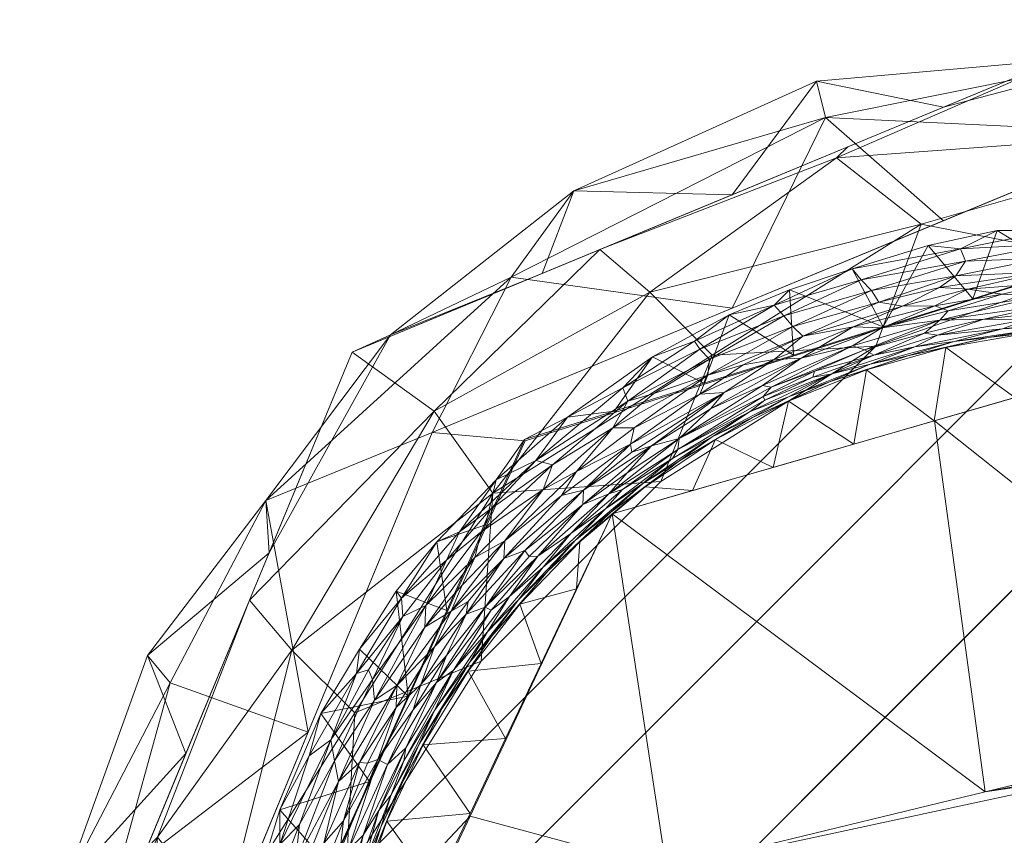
# Model space of a CAD drawing. Header units: millimetres. Extents: x -300 to 300, y 0 to 450.
# Tile 100 of 256: x -300 to -283, y 436 to 450. Entities that reach past the tile are written whole.
import ezdxf

# ---------------------------------------------------------------- set-up
doc = ezdxf.new("R2010")
doc.units = ezdxf.units.MM
doc.layers.add('A-GENM', color=13, linetype='Continuous')

# ---------------------------------------------------------------- blocks, each defined once
blk = doc.blocks.new('MODEL_CCAS0420-1080410R0 - MODEL_CCAS0420-1080410R0-453240-Preview')
at = {"layer": 'A-GENM', "lineweight": 9}
mesh = blk.add_polyface(dxfattribs=at)
corners = [(-296.159, -20, -110), (-295.657, -15.55, -110), (-294.177, -11.323, -110), (-291.793, -7.531, -110), (-288.625, -4.364, -110), (-284.831, -1.981, -110), (-280.602, -0.502, -110), (-276.147, 0, -110), (276.147, 0, -110), (280.596, -0.501, -110), (284.825, -1.978, -110), (288.619, -4.359, -110), (291.788, -7.525, -110), (294.174, -11.316, -110), (295.656, -15.545, -110), (296.159, -20, -110), (296.159, -426.171, -110), (295.658, -430.617, -110), (294.182, -434.842, -110), (291.802, -438.632, -110), (288.638, -441.797, -110), (284.848, -444.179, -110), (280.622, -445.657, -110), (276.171, -446.159, -110), (-276.171, -446.159, -110), (-280.617, -445.658, -110), (-284.842, -444.182, -110), (-288.632, -441.802, -110), (-291.797, -438.638, -110), (-294.179, -434.848, -110), (-295.657, -430.622, -110), (-296.159, -426.171, -110)]
mesh.append_faces([[corners[k] for k in face] for face in [(15, 12, 13, 14)]], dxfattribs={"vtx0": -1})
mesh.append_faces([[corners[k] for k in face] for face in [(16, 8, 15)]], dxfattribs={"vtx0": -1, "vtx1": -1})
mesh.append_faces([[corners[k] for k in face] for face in [(24, 31, 7, 8)]], dxfattribs={"vtx0": -1, "vtx1": -1, "vtx3": -1})
mesh.append_faces([[corners[k] for k in face] for face in [(31, 24, 25, 30), (18, 21, 22, 17), (17, 22, 23, 16)]], dxfattribs={"vtx0": -1, "vtx2": -1})
mesh.append_faces([[corners[k] for k in face] for face in [(0, 3, 4, 5), (0, 5, 6, 7)]], dxfattribs={"vtx0": -1, "vtx3": -1})
mesh.append_faces([[corners[k] for k in face] for face in [(28, 29, 27)]], dxfattribs={"vtx1": -1})
mesh.append_faces([[corners[k] for k in face] for face in [(25, 26, 30), (11, 12, 15, 10), (9, 10, 15, 8), (31, 0, 7)]], dxfattribs={"vtx1": -1, "vtx2": -1})
mesh.append_faces([[corners[k] for k in face] for face in [(23, 24, 8, 16)]], dxfattribs={"vtx1": -1, "vtx2": -1, "vtx3": -1})
mesh.append_faces([[corners[k] for k in face] for face in [(26, 27, 29, 30)]], dxfattribs={"vtx1": -1, "vtx3": -1})
mesh.append_faces([[corners[k] for k in face] for face in [(19, 20, 21, 18)]], dxfattribs={"vtx2": -1})
mesh.append_faces([[corners[k] for k in face] for face in [(0, 1, 2, 3)]], dxfattribs={"vtx3": -1})
mesh = blk.add_polyface(dxfattribs=at)
corners = [(-279.918, -2), (-292.651, -7.27), (-297.929, -20), (-297.929, -224.97), (-297.929, -429.94), (-292.661, -442.661), (-279.94, -447.929), (0, -447.929), (279.94, -447.929), (292.661, -442.661), (297.929, -429.94), (297.929, -224.97), (297.929, -20), (292.651, -7.27), (279.918, -2), (0, -2), (0, -3.5), (13.257, -3.5), (26.515, -3.5), (39.772, -3.5), (53.029, -3.5), (66.287, -3.5), (79.544, -3.5), (92.801, -3.5), (106.059, -3.5), (119.316, -3.5), (132.573, -3.5), (145.831, -3.5), (159.088, -3.5), (172.345, -3.5), (185.603, -3.5), (198.86, -3.5), (212.117, -3.5), (225.375, -3.5), (238.632, -3.5), (251.889, -3.5), (265.147, -3.5), (278.404, -3.5), (291.028, -7.487), (296.497, -19.511), (296.5, -32.769), (296.5, -46.026), (296.5, -59.283), (296.5, -72.541), (296.5, -85.798), (296.5, -99.055), (296.5, -112.313), (296.5, -125.57), (296.5, -138.827), (296.5, -152.085), (296.5, -165.342), (296.5, -178.599), (296.5, -191.857), (296.5, -205.114), (296.5, -218.371), (296.5, -231.629), (296.5, -244.886), (296.5, -258.143), (296.499, -271.401), (296.499, -284.658), (296.499, -297.915), (296.499, -311.173), (296.499, -324.43), (296.499, -337.687), (296.5, -350.945), (296.5, -364.202), (296.5, -377.459), (296.5, -390.717), (296.5, -403.974), (296.5, -417.231), (296.497, -430.489), (291.028, -442.513), (278.404, -446.5), (265.147, -446.5), (251.889, -446.5), (238.632, -446.5), (225.375, -446.5), (212.117, -446.5), (198.86, -446.5), (185.603, -446.5), (172.345, -446.5), (159.088, -446.5), (145.831, -446.5), (132.573, -446.5), (119.316, -446.5), (106.059, -446.5), (92.801, -446.5), (79.544, -446.5), (66.287, -446.5), (53.029, -446.5), (39.772, -446.5), (26.515, -446.5), (13.257, -446.5), (0, -446.5), (-12.926, -446.5), (-25.852, -446.5), (-38.777, -446.5), (-51.703, -446.5), (-64.629, -446.5), (-77.555, -446.5), (-90.48, -446.5), (-103.406, -446.5), (-116.332, -446.5), (-129.258, -446.5), (-142.183, -446.5), (-155.109, -446.5), (-168.035, -446.5), (-180.961, -446.5), (-193.887, -446.5), (-206.812, -446.5), (-219.738, -446.5), (-232.664, -446.5), (-245.59, -446.5), (-258.515, -446.5), (-271.441, -446.5), (-284.356, -445.968), (-294.544, -438.124), (-296.5, -425.35), (-296.5, -412.424), (-296.5, -399.498), (-296.5, -386.572), (-296.5, -373.646), (-296.5, -360.721), (-296.5, -347.795), (-296.499, -334.869), (-296.499, -321.943), (-296.499, -309.018), (-296.499, -296.092), (-296.499, -283.166), (-296.499, -270.24), (-296.5, -257.315), (-296.5, -244.389), (-296.5, -231.463), (-296.5, -218.537), (-296.5, -205.611), (-296.5, -192.686), (-296.5, -179.76), (-296.5, -166.834), (-296.5, -153.908), (-296.5, -140.983), (-296.5, -128.057), (-296.5, -115.131), (-296.5, -102.205), (-296.5, -89.28), (-296.5, -76.354), (-296.5, -63.428), (-296.5, -50.502), (-296.5, -37.576), (-296.5, -24.651), (-294.544, -11.876), (-284.356, -4.032), (-271.441, -3.5), (-258.515, -3.5), (-245.59, -3.5), (-232.664, -3.5), (-219.738, -3.5), (-206.812, -3.5), (-193.887, -3.5), (-180.961, -3.5), (-168.035, -3.5), (-155.109, -3.5), (-142.183, -3.5), (-129.258, -3.5), (-116.332, -3.5), (-103.406, -3.5), (-90.48, -3.5), (-77.555, -3.5), (-64.629, -3.5), (-51.703, -3.5), (-38.777, -3.5), (-25.852, -3.5), (-12.926, -3.5), (-294.538, -438.129), (-294.547, -438.108)]
mesh.append_faces([[corners[k] for k in face] for face in [(116, 172, 173)]])
mesh.append_faces([[corners[k] for k in face] for face in [(118, 4, 117), (6, 115, 5), (115, 6, 114), (7, 104, 6), (1, 150, 0), (151, 0, 150)]], dxfattribs={"vtx0": -1, "vtx1": -1})
mesh.append_faces([[corners[k] for k in face] for face in [(4, 124, 125), (7, 99, 100), (2, 148, 149), (149, 1, 2), (2, 141, 142), (0, 151, 152), (0, 160, 161, 15), (15, 165, 166), (15, 170, 171), (8, 81, 82, 7), (8, 72, 73), (11, 61, 62, 10), (12, 46, 47, 11), (38, 13, 14, 37), (13, 38, 39, 12)]], dxfattribs={"vtx0": -1, "vtx2": -1})
mesh.append_faces([[corners[k] for k in face] for face in [(4, 118, 119, 120), (4, 120, 121, 122), (3, 128, 129, 130), (3, 130, 131, 132), (3, 138, 139, 140), (0, 154, 155, 156), (0, 156, 157, 158), (15, 161, 162, 163), (15, 163, 164, 165), (8, 73, 74, 75), (7, 86, 87, 88), (7, 83, 84, 85), (10, 68, 69, 70), (11, 55, 56, 57), (14, 28, 29, 30), (14, 32, 33, 34), (15, 19, 20, 21), (12, 44, 45, 46), (11, 49, 50, 51), (11, 47, 48, 49), (12, 39, 40, 41)]], dxfattribs={"vtx0": -1, "vtx3": -1})
mesh.append_faces([[corners[k] for k in face] for face in [(123, 124, 4, 122), (127, 128, 3, 126), (113, 114, 6, 112), (111, 112, 6, 110), (109, 110, 6, 108), (107, 108, 6, 106), (96, 97, 7, 95), (105, 106, 6, 104), (103, 104, 7, 102), (101, 102, 7, 100), (98, 99, 7, 97), (94, 95, 7, 93), (135, 136, 3, 134), (137, 138, 3, 136), (133, 134, 3, 132), (145, 146, 2, 144), (147, 148, 2, 146), (143, 144, 2, 142), (149, 150, 1), (153, 154, 0, 152), (159, 160, 0, 158), (169, 170, 15, 168), (167, 168, 15, 166), (78, 79, 8, 77), (80, 81, 8, 79), (76, 77, 8, 75), (91, 92, 7, 90), (89, 90, 7, 88), (85, 86, 7), (82, 83, 7), (67, 68, 10, 66), (65, 66, 10, 64), (60, 61, 11, 59), (58, 59, 11, 57), (63, 64, 10, 62), (54, 55, 11, 53), (26, 27, 15, 25), (31, 32, 14, 30), (16, 17, 15, 171), (18, 19, 15, 17), (24, 25, 15, 23), (22, 23, 15, 21), (34, 35, 14), (52, 53, 11, 51), (36, 37, 14, 35), (42, 43, 12, 41), (43, 44, 12), (92, 93, 7)]], dxfattribs={"vtx1": -1, "vtx2": -1})
mesh.append_faces([[corners[k] for k in face] for face in [(3, 4, 125, 126), (2, 3, 140, 141), (71, 72, 8, 9), (70, 71, 9, 10), (27, 28, 14, 15)]], dxfattribs={"vtx1": -1, "vtx3": -1})
mesh.append_faces([[corners[k] for k in face] for face in [(4, 173, 117), (115, 172, 5)]], dxfattribs={"vtx2": -1})
mesh = blk.add_polyface(dxfattribs=at)
corners = [(294.369, -401.702, -5.002), (294.5, -406.398, -2), (294.5, -400.351, -2), (294.5, -394.305, -2), (294.412, -395.321, -5.001), (294.5, -357.46, -5), (294.5, -358.025, -2), (294.5, -351.978, -2), (294.5, -351.185, -5), (294.5, -382.559, -5), (294.5, -388.258, -2), (294.5, -382.211, -2), (294.5, -376.284, -5), (294.5, -370.009, -5), (294.5, -376.165, -2), (294.5, -370.118, -2), (294.456, -388.94, -5.001), (294.325, -408.083, -5.002), (294.5, -338.636, -5), (294.5, -344.911, -5), (294.5, -339.885, -2), (294.5, -333.839, -2), (294.5, -345.932, -2), (294.195, -427.227, -5.003), (294.499, -430.587, -2), (294.499, -424.539, -2), (294.5, -363.735, -5), (294.5, -364.072, -2), (288.537, -434.969, -4.99), (291.997, -435.907, -2), (294.151, -433.608, -5.004), (294.5, -327.792, -2), (294.5, -326.133, -5), (294.5, -332.361, -5), (294.238, -420.845, -5.003), (294.5, -321.745, -2), (294.5, -319.904, -5), (294.5, -412.444, -2), (294.282, -414.464, -5.002), (294.5, -418.491, -2), (289.496, -441.227, -2), (282.922, -436.331, -4.976)]
mesh.append_faces([[corners[k] for k in face] for face in [(22, 8, 7), (6, 26, 27), (28, 29, 30), (13, 27, 26), (39, 34, 25), (29, 28, 40), (24, 30, 29)]], dxfattribs={"vtx0": -1, "vtx1": -1})
mesh.append_faces([[corners[k] for k in face] for face in [(0, 1, 2), (5, 6, 7, 8), (9, 10, 11, 12), (1, 0, 17), (23, 24, 25), (13, 15, 27), (31, 32, 33), (25, 34, 23), (35, 36, 32, 31), (21, 33, 18), (33, 21, 31), (17, 37, 1), (38, 39, 37), (12, 11, 14), (16, 3, 10), (2, 4, 0), (10, 9, 16), (6, 5, 26), (37, 17, 38)]], dxfattribs={"vtx0": -1, "vtx2": -1})
mesh.append_faces([[corners[k] for k in face] for face in [(2, 3, 4), (16, 4, 3), (38, 34, 39), (23, 30, 24), (28, 41, 40)]], dxfattribs={"vtx1": -1, "vtx2": -1})
mesh.append_faces([[corners[k] for k in face] for face in [(13, 12, 14, 15), (18, 19, 20, 21), (22, 20, 19, 8)]], dxfattribs={"vtx1": -1, "vtx3": -1})
mesh = blk.add_polyface(dxfattribs=at)
corners = [(271.694, -439.054, -4.948), (266.066, -440.751, -13.779), (266.079, -440.415, -4.934), (256.915, -432.268, -33.83), (260.701, -436.306, -24.282), (268.081, -438.337, -19.52), (268.787, -422.697, -44.476), (261.89, -426.771, -44.695), (273.573, -430.46, -31.373), (284.613, -433.105, -17.785), (278.961, -424.802, -30.903), (256.59, -418.624, -58.018), (280.83, -417.26, -31.644), (287.353, -425.104, -18.116), (272.67, -437.855, -20.49), (277.308, -437.692, -4.962), (282.922, -436.331, -4.976), (266.598, -433.512, -30.713), (294.151, -433.608, -5.004), (254.831, -427.556, -44.99), (294.195, -427.227, -5.003), (278.552, -437.119, -18.897), (288.537, -434.969, -4.99), (287.573, -417.726, -19.113), (257.959, -437.824, -20.673), (250.416, -432.248, -33.845), (251.898, -438.222, -19.718), (260.465, -441.777, -4.92)]
mesh.append_faces([[corners[k] for k in face] for face in [(0, 1, 2), (22, 21, 16)]], dxfattribs={"vtx0": -1, "vtx1": -1})
mesh.append_faces([[corners[k] for k in face] for face in [(3, 4, 5), (6, 7, 8), (8, 9, 10), (11, 7, 6), (12, 10, 13), (5, 14, 17), (17, 8, 7), (10, 9, 13), (8, 10, 6), (13, 9, 18), (7, 19, 17), (5, 17, 3), (21, 9, 8), (21, 22, 9), (20, 23, 13), (16, 21, 14), (5, 4, 1), (17, 19, 3), (24, 4, 25), (26, 27, 24), (8, 17, 21), (1, 4, 24), (2, 1, 24), (5, 1, 0), (15, 14, 5), (21, 17, 14)]], dxfattribs={"vtx0": -1, "vtx1": -1, "vtx2": -1})
mesh.append_faces([[corners[k] for k in face] for face in [(14, 15, 16), (13, 18, 20), (5, 0, 15), (24, 27, 2)]], dxfattribs={"vtx0": -1, "vtx2": -1})
mesh.append_faces([[corners[k] for k in face] for face in [(22, 18, 9)]], dxfattribs={"vtx1": -1, "vtx2": -1})
mesh = blk.add_polyface(dxfattribs=at)
corners = [(279.94, -449.928, -2.07), (278.055, -448.043, -56.035), (276.171, -446.159, -110), (280.622, -445.657, -110), (284.848, -444.179, -110), (288.638, -441.797, -110), (291.802, -438.632, -110), (294.182, -434.842, -110), (295.658, -430.617, -110), (296.159, -426.171, -110), (298.043, -428.055, -56.035), (299.928, -429.94, -2.07), (294.074, -444.074, -2.099), (297.69, -435.343, -2.081), (285.343, -447.69, -2.081), (295.136, -438.827, -51.808), (288.832, -445.131, -51.827), (296.332, -434.047, -73.089), (291.597, -441.592, -73.092), (284.053, -446.33, -73.093), (294.026, -437.725, -83.5), (287.731, -444.022, -83.511), (297.499, -435.533, -37.267), (295.882, -439.708, -2.09), (285.541, -447.497, -37.263), (289.708, -445.882, -2.09), (292.63, -443.035, -37.596)]
mesh.append_faces([[corners[k] for k in face] for face in [(10, 8, 9)]], dxfattribs={"vtx0": -1})
mesh.append_faces([[corners[k] for k in face] for face in [(5, 21, 4), (25, 26, 12)]], dxfattribs={"vtx0": -1, "vtx1": -1})
mesh.append_faces([[corners[k] for k in face] for face in [(21, 16, 19), (17, 10, 22), (17, 20, 7), (17, 8, 10), (21, 5, 18), (15, 17, 22), (6, 20, 18), (22, 23, 15), (19, 16, 24), (26, 18, 15), (16, 25, 24), (15, 18, 20), (19, 1, 3), (16, 18, 26), (15, 20, 17), (4, 21, 19), (16, 21, 18), (19, 24, 1), (23, 26, 15), (16, 26, 25)]], dxfattribs={"vtx0": -1, "vtx1": -1, "vtx2": -1})
mesh.append_faces([[corners[k] for k in face] for face in [(17, 7, 8), (24, 14, 0), (20, 6, 7), (18, 5, 6), (19, 3, 4), (24, 0, 1), (22, 13, 23)]], dxfattribs={"vtx0": -1, "vtx2": -1})
mesh.append_faces([[corners[k] for k in face] for face in [(10, 11, 22), (11, 13, 22), (25, 14, 24), (23, 12, 26)]], dxfattribs={"vtx1": -1, "vtx2": -1})
mesh.append_faces([[corners[k] for k in face] for face in [(1, 2, 3)]], dxfattribs={"vtx2": -1})
mesh = blk.add_polyface(dxfattribs=at)
corners = [(279.94, -449.928, -2.07), (294.074, -444.074, -2.099), (299.928, -429.94, -2.07), (299.368, -429.94, -0.611), (297.929, -429.94), (292.661, -442.661), (279.94, -447.929), (279.94, -449.368, -0.611), (287.38, -446.846, -2.085), (294.848, -437.381), (295.595, -441.464, -0.621), (287.381, -444.848), (297.001, -437.007, -2.084), (291.273, -445.396, -0.386), (285.736, -448.208, -0.386), (298.233, -434.787, -0.24), (299.156, -434.633, -1.126), (297.674, -438.735, -1.156), (295.537, -440.54, -2.091), (297.276, -438.251, -0.43), (283.66, -448.387, -2.077), (285.897, -448.846, -1.217), (290.167, -446.917, -1.209), (293.397, -444.382, -1.042), (283.66, -446.388), (296.388, -433.66), (298.464, -433.473, -2.077), (290.727, -445.46, -2.092)]
mesh.append_faces([[corners[k] for k in face] for face in [(7, 14, 6), (3, 16, 2), (11, 13, 5), (18, 23, 1), (9, 15, 25), (2, 16, 26)]], dxfattribs={"vtx0": -1, "vtx1": -1})
mesh.append_faces([[corners[k] for k in face] for face in [(10, 18, 17), (14, 22, 13), (21, 8, 22), (10, 5, 13), (13, 22, 23), (22, 14, 21), (16, 3, 15), (14, 13, 11), (10, 19, 9), (16, 17, 12), (17, 19, 10), (19, 16, 15), (16, 19, 17), (10, 23, 18), (9, 19, 15), (7, 20, 21), (7, 21, 14), (13, 23, 10), (23, 22, 27)]], dxfattribs={"vtx0": -1, "vtx1": -1, "vtx2": -1})
mesh.append_faces([[corners[k] for k in face] for face in [(15, 4, 25), (10, 9, 5), (14, 24, 6), (16, 12, 26), (21, 20, 8), (23, 27, 1), (14, 11, 24), (22, 8, 27)]], dxfattribs={"vtx0": -1, "vtx2": -1})
mesh.append_faces([[corners[k] for k in face] for face in [(3, 4, 15), (18, 12, 17)]], dxfattribs={"vtx1": -1, "vtx2": -1})
mesh.append_faces([[corners[k] for k in face] for face in [(7, 0, 20)]], dxfattribs={"vtx2": -1})
mesh = blk.add_polyface(dxfattribs=at)
corners = [(294.311, -436.513, -0.24), (294.384, -436.876, -0.142), (295.068, -435.096, -0.143), (295.346, -436.015, -0.008), (293.77, -436.513), (294.452, -435.007), (294.328, -434.201, -0.923), (294.047, -434.753, -1.131), (293.876, -435.572, -0.938), (293.568, -435.709, -1.481), (293.873, -435.03, -1.318), (293.984, -434.508, -1.486), (294.136, -435.32, -0.72), (293.46, -435.815, -1.83), (293.977, -434.318, -1.823), (292.622, -434.634, -2), (293.19, -436.493, -1.632), (293.748, -435.119, -1.657), (291.997, -435.953, -2), (294.636, -434.084, -0.588), (294.29, -435.271, -0.58), (294.651, -434.755, -0.42), (294.587, -433.65, -0.754), (293.448, -436.815, -0.791), (293.622, -436.904, -0.57), (294.224, -435.822, -0.466), (294.917, -435.017, -0.217), (295.057, -433.912, -0.302), (294.571, -435.427, -0.329), (295.377, -433.869, -0.151), (295.421, -434.68, -0.07), (295.75, -434.016, -0.034), (295.348, -435.403, -0.037), (295.766, -434.654, -0.009), (293.602, -436.002, -1.108), (294.998, -435.76, -0.091), (293.946, -436.848, -0.355), (294.447, -437.251, -0.07), (294.827, -436.964, -0.023), (293.388, -436.281, -1.303), (293.127, -437.11, -1.027), (294.259, -433.692, -1.305), (294.206, -433.543, -1.602)]
mesh.append_faces([[corners[k] for k in face] for face in [(0, 1, 2), (6, 7, 8), (9, 10, 11), (12, 6, 8), (13, 14, 15), (16, 17, 13), (11, 17, 9), (19, 20, 21), (22, 6, 12), (23, 12, 8), (20, 24, 25), (26, 27, 28), (29, 2, 30), (31, 32, 33), (34, 8, 7), (0, 26, 28), (2, 1, 35), (36, 0, 28), (35, 37, 32), (5, 33, 3), (30, 35, 32), (26, 2, 29), (3, 32, 38), (39, 10, 9), (8, 34, 40), (25, 36, 28), (21, 25, 28), (12, 20, 19), (14, 13, 17), (9, 17, 16), (34, 10, 39), (7, 41, 10), (41, 11, 10), (17, 11, 42), (32, 3, 33), (10, 34, 7), (31, 30, 32), (2, 26, 0), (30, 2, 35), (27, 21, 28), (24, 20, 12), (21, 20, 25)]], dxfattribs={"vtx0": -1, "vtx1": -1, "vtx2": -1})
mesh.append_faces([[corners[k] for k in face] for face in [(3, 4, 5)]], dxfattribs={"vtx0": -1, "vtx2": -1})
mesh.append_faces([[corners[k] for k in face] for face in [(15, 18, 13)]], dxfattribs={"vtx1": -1, "vtx2": -1})
mesh = blk.add_polyface(dxfattribs=at)
corners = [(293.996, -438.414, -0.035), (293.178, -439.422, -0.068), (293.206, -439.744, -0.023), (292.775, -439.612, -0.138), (293.678, -437.944, -0.204), (292.793, -439.23, -0.232), (293.946, -436.848, -0.355), (293.286, -438.207, -0.316), (294.311, -436.513, -0.24), (293.717, -438.31, -0.115), (294.447, -437.251, -0.07), (294.384, -436.876, -0.142), (294.998, -435.76, -0.091), (293.802, -436.836, -0.454), (293.622, -436.904, -0.57), (293.296, -437.818, -0.448), (293.299, -439.864, -0.006), (293.087, -438.019), (293.944, -438.847, -0.009), (293.786, -438.482, -0.069), (294.827, -436.964, -0.023), (295.348, -435.403, -0.037), (292.824, -437.159, -1.818), (293.19, -436.493, -1.632), (293.46, -435.815, -1.83), (293.448, -436.815, -0.791), (294.136, -435.32, -0.72), (293.127, -437.11, -1.027), (292.59, -438.256, -0.849), (293.876, -435.572, -0.938), (294.625, -437.711, -0.006), (292.624, -438.885, -0.448), (292.862, -438.225, -0.594), (292.998, -437.774, -0.722), (293.77, -436.513), (295.346, -436.015, -0.008), (293.602, -436.002, -1.108), (293.161, -436.878, -1.176), (293.568, -435.709, -1.481), (292.892, -437.172, -1.46), (293.388, -436.281, -1.303), (292.625, -437.764, -1.28), (294.224, -435.822, -0.466)]
mesh.append_faces([[corners[k] for k in face] for face in [(0, 1, 2), (3, 4, 5), (6, 7, 8), (9, 10, 11), (10, 12, 11), (4, 9, 11), (13, 14, 15), (16, 17, 18), (19, 1, 0), (10, 20, 21), (7, 6, 15), (8, 4, 11), (22, 23, 24), (25, 14, 26), (25, 27, 28), (27, 25, 29), (4, 8, 7), (5, 4, 7), (9, 4, 3), (1, 9, 3), (9, 19, 10), (20, 10, 0), (18, 30, 0), (31, 7, 15), (6, 13, 15), (32, 15, 14), (33, 14, 25), (30, 34, 35), (2, 18, 0), (27, 36, 37), (38, 39, 40), (39, 38, 23), (35, 20, 30), (37, 36, 40), (40, 41, 37), (10, 19, 0), (9, 1, 19), (6, 42, 13), (14, 13, 42), (14, 33, 32), (18, 2, 16), (0, 30, 20), (17, 30, 18)]], dxfattribs={"vtx0": -1, "vtx1": -1, "vtx2": -1})
mesh.append_faces([[corners[k] for k in face] for face in [(17, 34, 30)]], dxfattribs={"vtx1": -1, "vtx2": -1})
mesh = blk.add_polyface(dxfattribs=at)
corners = [(292.824, -437.159, -1.818), (292.028, -438.458, -1.816), (292.481, -437.809, -1.631), (292.624, -438.885, -0.448), (292.862, -438.225, -0.594), (292.063, -439.461, -0.545), (292.287, -438.472, -1.069), (291.69, -439.147, -1.26), (291.304, -439.769, -1.06), (291.372, -437.271, -2), (291.617, -439.068, -1.623), (291.151, -439.709, -1.439), (290.71, -440.287, -1.256), (292.009, -438.61, -1.441), (293.448, -436.815, -0.791), (292.59, -438.256, -0.849), (292.998, -437.774, -0.722), (292.625, -437.764, -1.28), (292.329, -439.513, -0.353), (292.793, -439.23, -0.232), (293.286, -438.207, -0.316), (292.032, -439.682, -0.448), (292.413, -438.731, -0.7), (293.19, -436.493, -1.632), (290.746, -438.59, -2), (293.46, -435.815, -1.83), (291.997, -435.953, -2), (292.892, -437.172, -1.46), (291.118, -439.636, -1.818), (290.619, -440.223, -1.634), (290.121, -439.908, -2), (293.127, -437.11, -1.027), (291.627, -439.532, -0.898), (293.161, -436.878, -1.176), (293.388, -436.281, -1.303), (292.133, -439.972, -0.273), (293.296, -437.818, -0.448), (291.733, -439.587, -0.737), (293.087, -438.019), (293.299, -439.864, -0.006), (292.405, -439.525)]
mesh.append_faces([[corners[k] for k in face] for face in [(38, 39, 40)]], dxfattribs={"vtx0": -1, "vtx1": -1})
mesh.append_faces([[corners[k] for k in face] for face in [(0, 1, 2), (3, 4, 5), (6, 7, 8), (1, 0, 9), (1, 10, 2), (11, 12, 7), (10, 13, 2), (14, 15, 16), (6, 17, 7), (18, 19, 20), (3, 21, 18), (3, 5, 21), (4, 16, 22), (22, 5, 4), (0, 2, 23), (25, 26, 0), (27, 23, 2), (24, 28, 1), (1, 28, 10), (10, 11, 13), (10, 28, 29), (6, 15, 31), (6, 8, 32), (33, 6, 31), (13, 11, 7), (29, 11, 10), (7, 17, 13), (13, 17, 27), (13, 27, 2), (34, 27, 17), (6, 33, 17), (19, 18, 35), (20, 3, 18), (4, 3, 36), (22, 15, 37), (15, 22, 16), (5, 22, 37), (37, 15, 32), (6, 32, 15)]], dxfattribs={"vtx0": -1, "vtx1": -1, "vtx2": -1})
mesh.append_faces([[corners[k] for k in face] for face in [(0, 26, 9), (28, 24, 30)]], dxfattribs={"vtx0": -1, "vtx2": -1})
mesh.append_faces([[corners[k] for k in face] for face in [(9, 24, 1)]], dxfattribs={"vtx1": -1, "vtx2": -1})
mesh = blk.add_polyface(dxfattribs=at)
corners = [(266.079, -440.415, -4.934), (272.096, -444.5, -2), (271.694, -439.054, -4.948), (174.468, -444.5, -5.059), (169.305, -444.5, -2), (175.351, -444.5, -2), (283.819, -442.863, -2), (277.308, -437.692, -4.962), (278.142, -444.5, -2), (250.934, -444.5, -2), (254.85, -443.138, -4.907), (249.236, -444.5, -4.893), (235.817, -444.5, -2), (230.544, -444.5, -4.958), (229.771, -444.5, -2), (243.005, -444.5, -4.914), (247.91, -444.5, -2), (282.922, -436.331, -4.976), (187.444, -444.5, -2), (193.161, -444.5, -5.065), (186.93, -444.5, -5.063), (181.398, -444.5, -2), (260.004, -444.5, -2), (253.957, -444.5, -2), (241.864, -444.5, -2), (236.775, -444.5, -4.936), (266.05, -444.5, -2), (218.083, -444.5, -5.001), (223.724, -444.5, -2), (224.314, -444.5, -4.98), (211.853, -444.5, -5.023), (217.677, -444.5, -2), (199.538, -444.5, -2), (205.584, -444.5, -2), (205.622, -444.5, -5.045), (199.392, -444.5, -5.066), (180.699, -444.5, -5.061), (193.491, -444.5, -2), (163.258, -444.5, -2), (168.237, -444.5, -5.058), (162.006, -444.5, -5.056), (260.465, -441.777, -4.92), (289.496, -441.227, -2), (275.119, -444.5, -2), (211.631, -444.5, -2), (263.027, -444.5, -2)]
mesh.append_faces([[corners[k] for k in face] for face in [(0, 1, 2), (6, 7, 8), (12, 13, 14), (7, 6, 17), (22, 10, 23), (27, 28, 29), (21, 36, 5), (41, 26, 0), (42, 17, 6), (3, 5, 36), (10, 22, 41), (2, 8, 7)]], dxfattribs={"vtx0": -1, "vtx1": -1})
mesh.append_faces([[corners[k] for k in face] for face in [(3, 4, 5), (9, 10, 11), (18, 19, 20, 21), (0, 26, 1), (2, 1, 43), (21, 20, 36), (44, 30, 34, 33), (4, 3, 39), (2, 43, 8)]], dxfattribs={"vtx0": -1, "vtx2": -1})
mesh.append_faces([[corners[k] for k in face] for face in [(41, 22, 45, 26)]], dxfattribs={"vtx0": -1, "vtx3": -1})
mesh.append_faces([[corners[k] for k in face] for face in [(9, 23, 10), (13, 29, 14), (28, 14, 29), (44, 31, 30), (18, 37, 19)]], dxfattribs={"vtx1": -1, "vtx2": -1})
mesh.append_faces([[corners[k] for k in face] for face in [(11, 15, 16, 9), (24, 16, 15, 25), (25, 13, 12, 24), (27, 30, 31, 28), (32, 33, 34, 35), (37, 32, 35, 19), (38, 4, 39, 40)]], dxfattribs={"vtx1": -1, "vtx3": -1})
mesh = blk.add_polyface(dxfattribs=at)
corners = [(289.996, -441.644, -0.533), (291.403, -440.442, -0.437), (291.03, -440.579, -0.595), (291.386, -440.751, -0.301), (292.133, -439.972, -0.273), (292.329, -439.513, -0.353), (292.775, -439.612, -0.138), (292.793, -439.23, -0.232), (291.911, -440.459, -0.199), (290.8, -440.483, -0.879), (290.957, -440.476, -0.732), (291.733, -439.587, -0.737), (290.387, -441.549, -0.384), (290.547, -442.09, -0.119), (291.801, -440.913, -0.109), (290.706, -441.653, -0.212), (293.206, -439.744, -0.023), (292.182, -440.91, -0.035), (292.581, -440.733, -0.008), (291.69, -439.147, -1.26), (290.71, -440.287, -1.256), (291.304, -439.769, -1.06), (291.04, -442.537), (291.722, -441.031), (291.536, -441.826, -0.01), (290.838, -442.165, -0.048), (292.411, -440.414, -0.07), (293.178, -439.422, -0.068), (291.628, -441.313, -0.065), (292.063, -439.461, -0.545), (290.008, -441.391, -0.726), (291.627, -439.532, -0.898), (290.222, -440.88, -1.083), (292.405, -439.525), (293.299, -439.864, -0.006), (290.282, -442.931, -0.009), (290.138, -440.762, -1.444), (291.151, -439.709, -1.439), (290.124, -441.972, -0.289), (292.032, -439.682, -0.448)]
mesh.append_faces([[corners[k] for k in face] for face in [(33, 18, 23)]], dxfattribs={"vtx0": -1, "vtx1": -1})
mesh.append_faces([[corners[k] for k in face] for face in [(0, 1, 2), (3, 4, 5), (6, 7, 8), (9, 10, 11), (1, 3, 5), (12, 3, 1), (13, 14, 15), (16, 17, 18), (19, 20, 21), (8, 14, 6), (25, 24, 17), (26, 6, 14), (27, 26, 16), (7, 4, 8), (15, 8, 3), (8, 15, 14), (28, 13, 25), (26, 17, 16), (2, 1, 29), (11, 2, 29), (2, 10, 30), (9, 31, 21), (9, 21, 32), (23, 18, 24), (26, 28, 17), (18, 33, 34), (35, 22, 24), (25, 35, 24), (36, 20, 37), (31, 9, 11), (21, 20, 32), (24, 18, 17), (34, 16, 18), (8, 4, 3), (6, 26, 27), (28, 26, 14), (13, 28, 14), (25, 17, 28), (2, 11, 10), (3, 38, 15), (29, 1, 39), (5, 39, 1)]], dxfattribs={"vtx0": -1, "vtx1": -1, "vtx2": -1})
mesh.append_faces([[corners[k] for k in face] for face in [(22, 23, 24)]], dxfattribs={"vtx1": -1, "vtx2": -1})
mesh = blk.add_polyface(dxfattribs=at)
corners = [(290.008, -441.391, -0.726), (289.996, -441.644, -0.533), (291.03, -440.579, -0.595), (290.065, -440.734, -1.819), (289.517, -441.255, -1.628), (290.619, -440.223, -1.634), (290.138, -440.762, -1.444), (289.551, -441.579, -0.937), (288.315, -442.555, -0.846), (289.227, -441.951, -0.803), (290.124, -441.972, -0.289), (289.172, -442.453, -0.427), (289.107, -442.741, -0.295), (290.706, -441.653, -0.212), (289.481, -442.74, -0.182), (290.547, -442.09, -0.119), (288.799, -442.427, -0.643), (290.121, -439.908, -2), (291.118, -439.636, -1.818), (288.782, -443.989, -0.008), (290.282, -442.931, -0.009), (289.308, -443.444, -0.033), (289.216, -443.213, -0.094), (291.386, -440.751, -0.301), (290.387, -441.549, -0.384), (290.838, -442.165, -0.048), (288.757, -443.346, -0.145), (291.403, -440.442, -0.437), (290.8, -440.483, -0.879), (289.31, -441.654, -1.1), (290.222, -440.88, -1.083), (289.613, -441.315, -1.257), (288.951, -441.759, -1.445), (288.429, -442.201, -1.28), (289.15, -442.313, -0.533), (289.461, -443.033), (291.04, -442.537), (291.151, -439.709, -1.439), (289.496, -441.227, -2), (288.91, -441.703, -1.816), (290.71, -440.287, -1.256), (288.34, -442.362, -1.091), (290.957, -440.476, -0.732)]
mesh.append_faces([[corners[k] for k in face] for face in [(38, 3, 17)]], dxfattribs={"vtx0": -1, "vtx1": -1})
mesh.append_faces([[corners[k] for k in face] for face in [(0, 1, 2), (3, 4, 5), (6, 5, 4), (7, 8, 9), (10, 11, 12), (13, 14, 15), (16, 1, 0), (17, 3, 18), (18, 3, 5), (19, 20, 21), (15, 14, 22), (10, 23, 24), (13, 10, 14), (22, 21, 25), (14, 26, 22), (24, 27, 1), (7, 0, 28), (0, 9, 16), (29, 7, 30), (31, 32, 33), (11, 24, 1), (24, 11, 10), (34, 11, 1), (22, 25, 15), (20, 25, 21), (19, 35, 20), (37, 5, 6), (38, 39, 3), (3, 39, 4), (4, 32, 6), (40, 6, 31), (31, 29, 30), (31, 30, 40), (6, 32, 31), (28, 30, 7), (33, 29, 31), (7, 29, 41), (0, 42, 28), (0, 7, 9), (14, 10, 12), (1, 16, 34)]], dxfattribs={"vtx0": -1, "vtx1": -1, "vtx2": -1})
mesh.append_faces([[corners[k] for k in face] for face in [(35, 36, 20)]], dxfattribs={"vtx1": -1, "vtx2": -1})
mesh = blk.add_polyface(dxfattribs=at)
corners = [(288.34, -442.362, -1.091), (286.836, -443.296, -0.982), (288.315, -442.555, -0.846), (287.951, -443.334, -0.374), (289.107, -442.741, -0.295), (289.172, -442.453, -0.427), (287.025, -442.926, -1.63), (286.391, -443.288, -1.439), (287.732, -442.582, -1.434), (288.91, -441.703, -1.816), (287.671, -442.534, -1.815), (288.31, -442.161, -1.628), (287.807, -443.668, -0.242), (285.647, -443.685, -1.232), (287.062, -443.032, -1.249), (286.692, -443.457, -0.854), (286.658, -442.045, -2), (285.239, -442.454, -2), (286.387, -443.211, -1.824), (289.551, -441.579, -0.937), (288.799, -442.427, -0.643), (287.764, -443.078, -0.649), (287.523, -443.362, -0.521), (288.077, -441.636, -2), (289.481, -442.74, -0.182), (286.804, -443.23, -1.118), (286.847, -443.486, -0.731), (289.15, -442.313, -0.533), (285.932, -443.74, -0.929), (289.517, -441.255, -1.628), (288.951, -441.759, -1.445), (285.666, -443.55, -1.626), (288.429, -442.201, -1.28), (289.496, -441.227, -2), (285.014, -443.761, -1.817), (286.165, -443.967, -0.562), (289.31, -441.654, -1.1), (285.962, -443.636, -1.075), (288.757, -443.346, -0.145), (287.777, -443.949, -0.137), (289.216, -443.213, -0.094), (289.227, -441.951, -0.803)]
mesh.append_faces([[corners[k] for k in face] for face in [(0, 1, 2), (3, 4, 5), (6, 7, 8), (9, 10, 11), (12, 4, 3), (7, 13, 14), (15, 2, 1), (0, 2, 19), (11, 6, 8), (20, 21, 22), (9, 23, 10), (12, 24, 4), (14, 25, 0), (21, 2, 26), (27, 22, 5), (15, 1, 28), (3, 5, 22), (9, 11, 29), (30, 11, 8), (10, 18, 6), (6, 11, 10), (10, 16, 18), (7, 6, 31), (18, 31, 6), (7, 14, 8), (32, 14, 0), (11, 30, 29), (17, 34, 18), (32, 30, 8), (21, 35, 22), (14, 32, 8), (32, 0, 36), (25, 37, 1), (2, 15, 26), (0, 25, 1), (13, 25, 14), (12, 38, 24), (39, 40, 38), (20, 41, 2), (2, 21, 20), (22, 27, 20)]], dxfattribs={"vtx0": -1, "vtx1": -1, "vtx2": -1})
mesh.append_faces([[corners[k] for k in face] for face in [(9, 33, 23)]], dxfattribs={"vtx0": -1, "vtx2": -1})
mesh.append_faces([[corners[k] for k in face] for face in [(16, 17, 18), (23, 16, 10)]], dxfattribs={"vtx1": -1, "vtx2": -1})
mesh = blk.add_polyface(dxfattribs=at)
corners = [(283.81, -444.889, -0.429), (283.23, -445.185, -0.311), (284.382, -444.884, -0.335), (284.928, -445.158, -0.129), (283.439, -445.415, -0.173), (283.272, -445.676, -0.09), (284.796, -444.954, -0.232), (286.314, -444.525, -0.182), (284.742, -444.505, -0.54), (285.26, -444.187, -0.687), (283.722, -444.636, -0.678), (283.927, -445.952, -0.009), (285.268, -445.539, -0.014), (283.358, -445.892, -0.033), (283.617, -444.157, -1.822), (284.288, -444.012, -1.637), (285.014, -443.761, -1.817), (284.162, -444.167, -1.243), (284.949, -443.861, -1.431), (283.472, -444.262, -1.44), (286.165, -443.967, -0.562), (285.249, -444.519, -0.402), (285.962, -443.636, -1.075), (285.647, -443.685, -1.232), (284.885, -444.023, -1.097), (285.049, -444.115, -0.863), (285.111, -445.347, -0.057), (286.471, -444.715, -0.093), (286.136, -444.353, -0.3), (283.73, -445.213, -0.24), (284.722, -444.519), (283.82, -442.863, -2), (285.239, -442.454, -2), (285.666, -443.55, -1.626), (283.763, -444.373, -1.03), (282.95, -444.653, -0.851), (283.996, -444.407, -0.885), (282.869, -444.331, -1.644), (283.575, -444.799, -0.547), (285.932, -443.74, -0.929), (283.143, -445.014), (286.37, -445.169, -0.011)]
mesh.append_faces([[corners[k] for k in face] for face in [(31, 16, 32), (30, 11, 40)]], dxfattribs={"vtx0": -1, "vtx1": -1})
mesh.append_faces([[corners[k] for k in face] for face in [(0, 1, 2), (3, 4, 5), (6, 4, 3), (6, 3, 7), (8, 9, 10), (11, 12, 13), (14, 15, 16), (17, 18, 19), (19, 18, 15), (8, 20, 9), (20, 8, 21), (22, 23, 24), (10, 9, 25), (26, 27, 3), (2, 28, 21), (5, 26, 3), (13, 12, 26), (29, 4, 6), (5, 13, 26), (12, 11, 30), (14, 16, 31), (18, 33, 15), (18, 17, 23), (17, 34, 24), (35, 36, 34), (17, 24, 23), (15, 14, 37), (15, 37, 19), (16, 15, 33), (0, 21, 8), (21, 0, 2), (38, 8, 10), (25, 36, 10), (8, 38, 0), (36, 24, 34), (39, 24, 25), (29, 2, 1), (28, 2, 6), (2, 29, 6), (10, 36, 35), (24, 36, 25), (41, 12, 30)]], dxfattribs={"vtx0": -1, "vtx1": -1, "vtx2": -1})
mesh = blk.add_polyface(dxfattribs=at)
corners = [(283.358, -445.892, -0.033), (281.682, -445.979, -0.063), (281.743, -446.215, -0.016), (283.272, -445.676, -0.09), (281.93, -445.482, -0.247), (283.23, -445.185, -0.311), (281.763, -445.295, -0.369), (283.617, -444.157, -1.822), (282.401, -443.273, -2), (282.133, -444.412, -1.824), (282.202, -444.645, -1.039), (283.763, -444.373, -1.03), (282.619, -444.485, -1.252), (282.869, -444.331, -1.644), (281.098, -444.655, -1.198), (281.67, -444.529, -1.447), (284.162, -444.167, -1.243), (283.439, -445.415, -0.173), (283.73, -445.213, -0.24), (283.143, -445.014), (283.927, -445.952, -0.009), (282.716, -446.216, -0.005), (281.887, -445.729, -0.137), (280.701, -445.663, -0.19), (281.563, -445.509), (280.452, -445.47, -0.291), (282.624, -445.093, -0.444), (283.81, -444.889, -0.429), (283.472, -444.262, -1.44), (281.491, -444.496, -1.648), (282.95, -444.653, -0.851), (280.982, -443.682, -2), (283.82, -442.863, -2), (280.592, -444.508, -1.814), (281.985, -445.052, -0.546), (281.827, -444.901, -0.721), (283.722, -444.636, -0.678), (280.469, -445.041, -0.632), (281.681, -444.793, -0.882), (280.635, -444.909, -0.787), (281.181, -444.748, -1.007), (283.575, -444.799, -0.547)]
mesh.append_faces([[corners[k] for k in face] for face in [(31, 9, 8)]], dxfattribs={"vtx0": -1, "vtx1": -1})
mesh.append_faces([[corners[k] for k in face] for face in [(0, 1, 2), (3, 1, 0), (4, 5, 6), (7, 8, 9), (10, 11, 12), (13, 7, 9), (14, 12, 15), (16, 12, 11), (4, 17, 18), (19, 20, 21), (3, 17, 22), (1, 3, 22), (23, 22, 4), (25, 4, 6), (26, 5, 27), (17, 4, 22), (15, 28, 13), (12, 16, 28), (29, 13, 9), (15, 12, 28), (10, 12, 14), (10, 30, 11), (29, 15, 13), (9, 33, 29), (6, 26, 34), (35, 36, 30), (37, 34, 35), (36, 35, 34), (30, 10, 38), (38, 39, 35), (30, 38, 35), (38, 10, 40), (10, 14, 40), (36, 34, 41), (26, 41, 34), (4, 18, 5), (21, 0, 2), (0, 21, 20), (24, 21, 2), (5, 26, 6), (41, 26, 27)]], dxfattribs={"vtx0": -1, "vtx1": -1, "vtx2": -1})
mesh.append_faces([[corners[k] for k in face] for face in [(21, 24, 19), (7, 32, 8)]], dxfattribs={"vtx0": -1, "vtx2": -1})
mesh = blk.add_polyface(dxfattribs=at)
corners = [(284.949, -443.861, -1.431), (285.647, -443.685, -1.232), (286.391, -443.288, -1.439), (286.314, -444.525, -0.182), (284.928, -445.158, -0.129), (286.471, -444.715, -0.093), (286.37, -445.169, -0.011), (286.302, -444.023), (287.436, -444.732, -0.008), (289.216, -443.213, -0.094), (287.952, -444.124, -0.061), (289.308, -443.444, -0.033), (286.136, -444.353, -0.3), (287.185, -443.851, -0.315), (286.641, -443.946, -0.416), (285.249, -444.519, -0.402), (286.643, -444.901, -0.033), (285.268, -445.539, -0.014), (285.111, -445.347, -0.057), (288.782, -443.989, -0.008), (288.041, -444.267, -0.026), (287.951, -443.334, -0.374), (287.523, -443.362, -0.521), (287.777, -443.949, -0.137), (288.757, -443.346, -0.145), (287.807, -443.668, -0.242), (284.796, -444.954, -0.232), (287.881, -443.528), (284.722, -444.519), (285.666, -443.55, -1.626), (285.962, -443.636, -1.075), (286.804, -443.23, -1.118), (286.387, -443.211, -1.824), (285.014, -443.761, -1.817), (289.461, -443.033), (286.165, -443.967, -0.562), (286.847, -443.486, -0.731), (286.692, -443.457, -0.854), (285.26, -444.187, -0.687), (285.932, -443.74, -0.929), (286.836, -443.296, -0.982), (284.885, -444.023, -1.097), (285.049, -444.115, -0.863), (287.764, -443.078, -0.649)]
mesh.append_faces([[corners[k] for k in face] for face in [(34, 19, 27)]], dxfattribs={"vtx0": -1, "vtx1": -1})
mesh.append_faces([[corners[k] for k in face] for face in [(0, 1, 2), (3, 4, 5), (6, 7, 8), (9, 10, 11), (12, 13, 14), (12, 14, 15), (16, 10, 5), (17, 16, 18), (5, 18, 16), (19, 20, 8), (16, 8, 20), (14, 21, 22), (23, 24, 25), (21, 13, 25), (3, 25, 12), (9, 23, 10), (5, 10, 23), (3, 5, 23), (25, 3, 23), (3, 12, 26), (0, 2, 29), (1, 30, 31), (32, 33, 29), (19, 8, 27), (6, 8, 16), (20, 11, 10), (35, 14, 22), (14, 35, 15), (36, 37, 38), (36, 38, 35), (11, 20, 19), (16, 20, 10), (30, 39, 40), (41, 39, 30), (42, 38, 37), (42, 37, 39), (35, 43, 36), (14, 13, 21), (12, 25, 13), (16, 17, 6)]], dxfattribs={"vtx0": -1, "vtx1": -1, "vtx2": -1})
mesh.append_faces([[corners[k] for k in face] for face in [(7, 27, 8), (28, 7, 6)]], dxfattribs={"vtx1": -1, "vtx2": -1})

msp = doc.modelspace()

# ---------------------------------------------------------------- block references
at = {"layer": 'A-GENM', "lineweight": 9, "rotation": 180}
msp.add_blockref('MODEL_CCAS0420-1080410R0 - MODEL_CCAS0420-1080410R0-453240-Preview', (0, 0, 850), dxfattribs=at)

doc.saveas('drawing.dxf')
